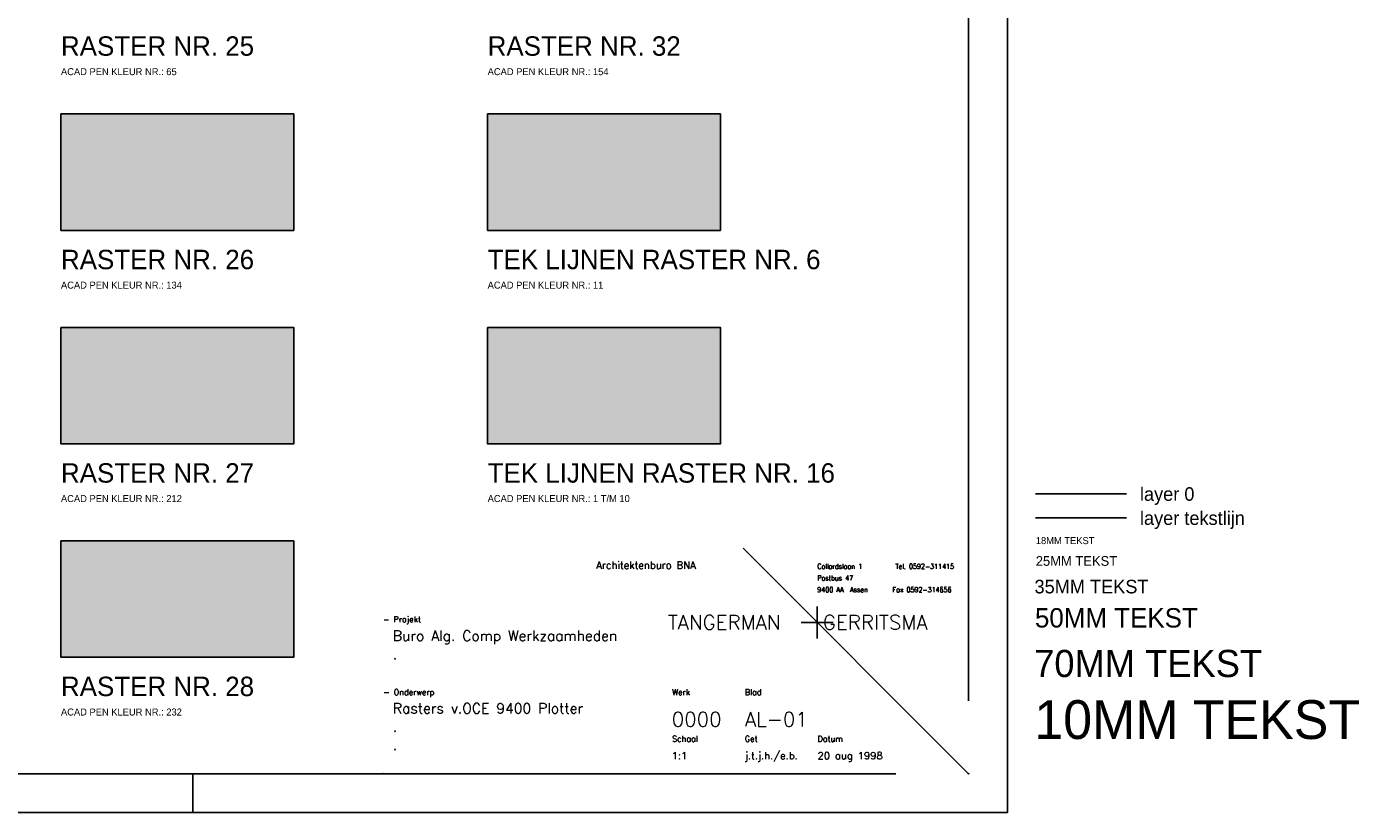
# Model space of a CAD drawing. Extents: x 145187 to 222247, y 87753 to 171871.
# Tile 2 of 37: x 145528 to 145869, y 87753 to 87956. Entities that reach past the tile are written whole.
import ezdxf

# ---------------------------------------------------------------- set-up
doc = ezdxf.new("R2010")
doc.units = 0
doc.header["$LTSCALE"] = 5
doc.header["$MEASUREMENT"] = 0
doc.header["$PDMODE"] = 3
doc.header["$PDSIZE"] = 0.1
doc.layers.get('0').update_dxf_attribs({"linetype": 'CONTINUOUS'})
for name, color, linetype in [('A--L$1A-_RASTER_NR_26', 134, 'CONTINUOUS'), ('A--L$1A-_RASTER_NR_27', 212, 'CONTINUOUS'), ('A--L$1A-_RASTER_NR_28', 232, 'CONTINUOUS'), ('A--L$1A-_TEK-LIJNEN_NORMAAL', 2, 'CONTINUOUS'), ('A--L$1A-_TEK-LIJNEN_NR_11', 11, 'CONTINUOUS'), ('A--L$7A-_RASTERCONTOUR', 3, 'CONTINUOUS'), ('ALFA_B4--_ONDERH-TXT_50MM', 4, 'CONTINUOUS'), ('ALFA_TEKST_1MM', 1, 'CONTINUOUS'), ('ALLFA_B3--_ONDERH-TXT_35MM', 3, 'CONTINUOUS'), ('AM$1B1--_HOOGTE_MAATV', 1, 'CONTINUOUS'), ('AT$1A---_TEKSTLIJN', 1, 'CONTINUOUS'), ('AT$1A-10_TEKST', 6, 'CONTINUOUS'), ('AT$1A-18_TEKST', 1, 'CONTINUOUS'), ('AT$1A-25_TEKST', 2, 'CONTINUOUS'), ('AT$1A-35_TEKST', 3, 'CONTINUOUS'), ('AT$1A-50_TEKST', 4, 'CONTINUOUS'), ('AT$1A-70_TEKST', 5, 'CONTINUOUS'), ('ATFA_B2--_ONDERH-TXT_25MM', 2, 'CONTINUOUS'), ('CONTROL_POINTS', 7, 'CONTINUOUS'), ('X--L$4A-_STEMPEL', 7, 'CONTINUOUS'), ('X--LR---_CP', 7, 'CONTINUOUS')]:
    doc.layers.add(name, color=color, linetype=linetype)
doc.styles.add('B-01', font='b-gbp')
doc.styles.add('ONDERHOEK_TEXT', font='ROMANS.shx', dxfattribs={"height": 2.5})
doc.styles.add('ONDERHOEK_TXT', font='romans.shx', dxfattribs={"width": 0.8})

# ---------------------------------------------------------------- blocks, each defined once
blk = doc.blocks.new('KAD_A2')
at = {"layer": 'X--L$4A-_STEMPEL', "color": 1}
blk.add_line((-200, -10), (-200, 0), dxfattribs=at)
blk.add_lwpolyline([(-584, -10), (-584, 410), (10, 410), (10, -10)], close=True, dxfattribs=at)
at = {"layer": 'X--L$4A-_STEMPEL', "color": 4}
blk.add_lwpolyline([(0, 25), (0, 400), (-574, 400), (-574, 0), (-25, 0)], dxfattribs=at)
at = {"layer": 'X--LR---_CP'}
blk.add_point((0, 0), dxfattribs=at)
blk = doc.blocks.new('97_15_OH')
at = {"color": 2, "linetype": 'Continuous'}
blk.add_line((0, 0), (-77.46, 77.46), dxfattribs=at)
at = {"color": 2}
for p, q in [((0, 25), (0, 77.46)), ((-25, 0), (-201.26, 0))]:
    blk.add_line(p, q, dxfattribs=at)
at = {"color": 3, "linetype": 'Continuous'}
for q in [(-52, 57.5), (-57.5, 52), (-52, 46.5), (-46.5, 52)]:
    blk.add_line((-52, 52), q, dxfattribs=at)
at = {"layer": 'CONTROL_POINTS', "color": 255}
blk.add_circle((-2, 2), 0.0123, dxfattribs=at)
at = {"layer": 'CONTROL_POINTS', "color": 2}
for p in [(0, 77.46), (0, 77.46), (-201.26, 0)]:
    blk.add_point(p, dxfattribs=at)
at = {"color": 3, "linetype": 'Continuous', "style": 'ONDERHOEK_TXT'}
for s, height, p in [('Architektenburo BNA', 2.5, (-128, 70.4)), ('- Projekt', 2, (-201.29, 52.04)), ('- Onderwerp', 2, (-201.21, 27))]:
    blk.add_text(s, height=height, dxfattribs=at).set_placement(p)
at = {"color": 5, "linetype": 'Continuous', "style": 'ONDERHOEK_TXT'}
blk.add_text('TANGERMAN   GERRITSMA', height=5, dxfattribs=at).set_placement((-103.43, 49.5))
at = {"color": 2, "linetype": 'Continuous', "style": 'ONDERHOEK_TXT'}
for s, p in [('Werk', (-101.92, 27)), ('Blad', (-76.92, 27)), ('Schaal', (-101.92, 11)), ('Get', (-76.92, 11)), ('Datum', (-51.92, 11))]:
    blk.add_text(s, height=2, dxfattribs=at).set_placement(p)
at = {"layer": 'ALFA_B4--_ONDERH-TXT_50MM', "style": 'ONDERHOEK_TEXT', "flags": 4}
for tag, p in [('WERK_NR.', (-102.04, 16.2)), ('BLAD_NR.', (-76.91, 16.2))]:
    blk.add_attdef(tag, p, '', height=5, dxfattribs=at)
at = {"layer": 'ALFA_TEKST_1MM', "color": 2, "style": 'ONDERHOEK_TXT', "width": 0.8}
for s, p in [('Collardslaan 1', (-52.01, 70.34)), ('Postbus 47', (-52.01, 66.34)), ('Tel. 0592-311415', (-25.15, 70.34)), ('9400 AA  Assen', (-52.01, 62.34)), ('Fax 0592-314656', (-26.15, 62.34))]:
    blk.add_text(s, height=1.8, dxfattribs=at).set_placement(p)
at = {"layer": 'ALLFA_B3--_ONDERH-TXT_35MM', "style": 'ONDERHOEK_TEXT', "flags": 4}
for tag, p in [('PROJECT1', (-197.9, 45.66)), ('PROJECT2', (-197.9, 39.36)), ('PROJECT3', (-197.9, 33.06)), ('ONDERWERP1', (-197.9, 20.72)), ('ONDERWERP2', (-197.9, 14.42)), ('ONDERWERP3', (-197.9, 8.12))]:
    blk.add_attdef(tag, p, '', height=3.5, dxfattribs=at)
at = {"layer": 'ATFA_B2--_ONDERH-TXT_25MM', "style": 'ONDERHOEK_TEXT', "flags": 4}
for tag, p in [('SCHAAL', (-102.04, 4.96)), ('GET.', (-76.91, 4.96)), ('DATUM', (-51.93, 4.96))]:
    blk.add_attdef(tag, p, '', height=2.5, dxfattribs=at)
blk = doc.blocks.new('C_RASTER')
blk.add_line((17.24, 72.12), (40.73, 72.12))
at = {"layer": 'A--L$1A-_RASTER_NR_26'}
blk.add_solid([(-234, 140), (-234, 170), (-174, 140), (-174, 170)], dxfattribs=at)
at = {"layer": 'A--L$1A-_RASTER_NR_27'}
blk.add_solid([(-234, 85), (-234, 115), (-174, 85), (-174, 115)], dxfattribs=at)
at = {"layer": 'A--L$1A-_RASTER_NR_28'}
blk.add_solid([(-234, 30), (-234, 60), (-174, 30), (-174, 60)], dxfattribs=at)
at = {"layer": 'A--L$1A-_TEK-LIJNEN_NORMAAL'}
blk.add_solid([(-124, 85), (-124, 115), (-64, 85), (-64, 115)], dxfattribs=at)
at = {"layer": 'A--L$1A-_TEK-LIJNEN_NR_11'}
blk.add_solid([(-124, 140), (-124, 170), (-64, 140), (-64, 170)], dxfattribs=at)
at = {"layer": 'A--L$7A-_RASTERCONTOUR'}
for points in [[(-234, 170), (-174, 170), (-174, 140), (-234, 140)], [(-124, 170), (-64, 170), (-64, 140), (-124, 140)], [(-234, 115), (-174, 115), (-174, 85), (-234, 85)], [(-124, 115), (-64, 115), (-64, 85), (-124, 85)], [(-234, 60), (-174, 60), (-174, 30), (-234, 30)]]:
    blk.add_lwpolyline(points, close=True, dxfattribs=at)
at = {"layer": 'AT$1A---_TEKSTLIJN'}
blk.add_line((17.24, 65.9), (40.73, 65.9), dxfattribs=at)
at = {"layer": 'AM$1B1--_HOOGTE_MAATV'}
blk.add_blockref('KAD_A2', (0, 0), dxfattribs=at)
at = {"layer": 'AM$1B1--_HOOGTE_MAATV', "xscale": 0.75, "yscale": 0.75, "zscale": 0.75}
blk.add_blockref('97_15_OH', (0, 0), dxfattribs=at).add_auto_attribs({'PROJECT1': 'Buro Alg. Comp Werkzaamheden', 'PROJECT2': '.', 'ONDERWERP1': 'Rasters v.OCE 9400 Plotter', 'ONDERWERP2': '.', 'ONDERWERP3': '.', 'SCHAAL': '1:1', 'WERK_NR.': '0000', 'GET.': 'j.t.j.h./e.b.', 'DATUM': '20 aug 1998', 'BLAD_NR.': 'AL-01'})
at = {"layer": 'AT$1A-10_TEKST', "style": 'B-01'}
blk.add_text('10MM TEKST', height=10, dxfattribs=at).set_placement((16.96, 8.95))
at = {"layer": 'AT$1A-18_TEKST', "style": 'B-01'}
for s, p in [('ACAD PEN KLEUR NR.: 65', (-234, 180)), ('ACAD PEN KLEUR NR.: 154', (-124, 180)), ('ACAD PEN KLEUR NR.: 134', (-234, 125)), ('ACAD PEN KLEUR NR.: 11', (-124, 125)), ('ACAD PEN KLEUR NR.: 212', (-234, 70)), ('ACAD PEN KLEUR NR.: 1 T/M 10', (-124, 70)), ('18MM TEKST', (17.33, 59.16)), ('ACAD PEN KLEUR NR.: 232', (-234, 15))]:
    blk.add_text(s, height=1.8, dxfattribs=at).set_placement(p)
at = {"layer": 'AT$1A-25_TEKST', "style": 'B-01'}
blk.add_text('25MM TEKST', height=2.5, dxfattribs=at).set_placement((17.32, 53.57))
at = {"layer": 'AT$1A-35_TEKST', "style": 'B-01'}
for s, p in [('layer 0', (44.18, 70.32)), ('layer tekstlijn', (44.18, 64.11)), ('35MM TEKST', (17, 46.46))]:
    blk.add_text(s, height=3.5, dxfattribs=at).set_placement(p)
at = {"layer": 'AT$1A-50_TEKST', "style": 'B-01'}
for s, p in [('RASTER NR. 25', (-234, 185)), ('RASTER NR. 32', (-124, 185)), ('RASTER NR. 26', (-234, 130)), ('TEK LIJNEN RASTER NR. 6', (-124, 130)), ('RASTER NR. 27', (-234, 75)), ('TEK LIJNEN RASTER NR. 16', (-124, 75)), ('50MM TEKST', (17.11, 37.67)), ('RASTER NR. 28', (-234, 20))]:
    blk.add_text(s, height=5, dxfattribs=at).set_placement(p)
at = {"layer": 'AT$1A-70_TEKST', "style": 'B-01'}
blk.add_text('70MM TEKST', height=7, dxfattribs=at).set_placement((16.9, 24.91))

msp = doc.modelspace()

# ---------------------------------------------------------------- block references
at = {"linetype": 'Continuous'}
msp.add_blockref('C_RASTER', (145771, 87763), dxfattribs=at)

doc.saveas('drawing.dxf')
